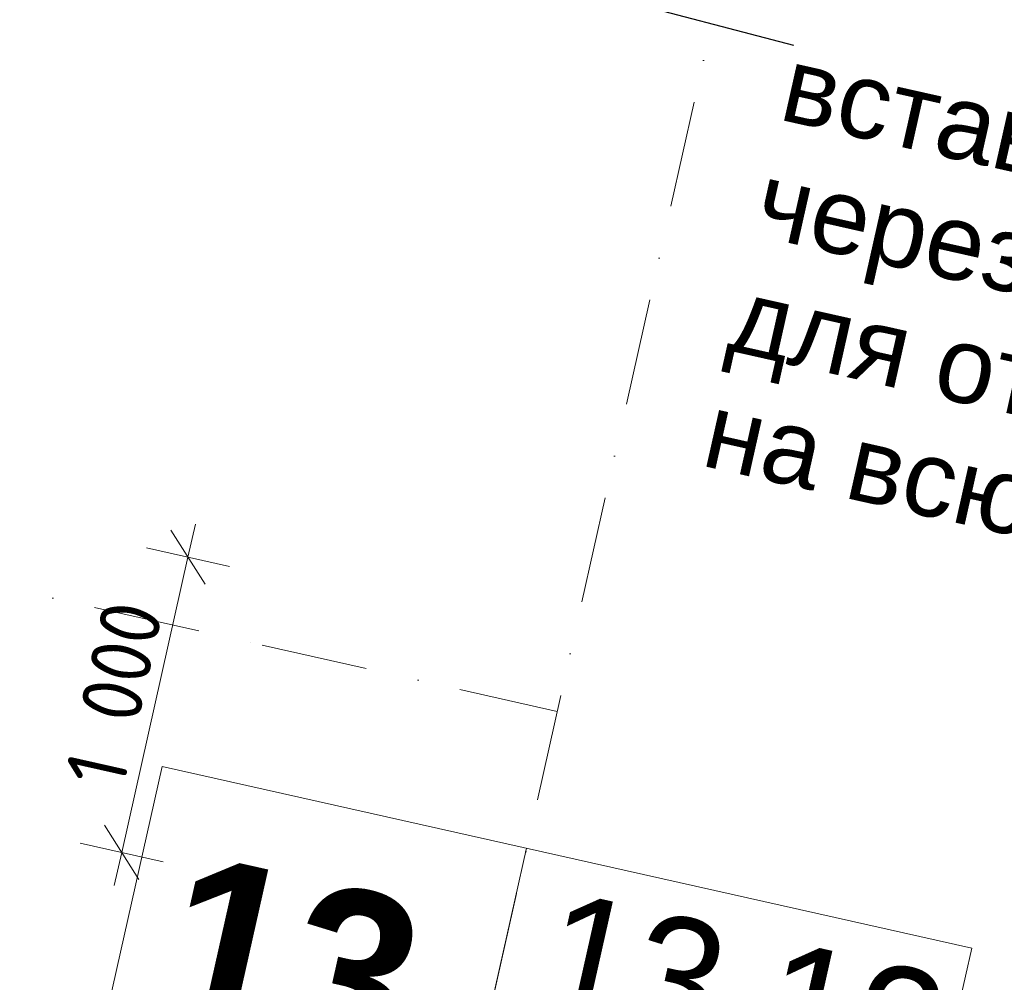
# Model space of a CAD drawing. Header units: millimetres. Extents: x -7213913 to -6930487, y 6129472 to 6353620.
# Tile 169 of 256: x -7185608 to -7182354, y 6169124 to 6172306. Entities that reach past the tile are written whole.
import ezdxf
from ezdxf.enums import TextEntityAlignment as Align

# ---------------------------------------------------------------- set-up
doc = ezdxf.new("R2010")
doc.units = ezdxf.units.MM
doc.header["$MEASUREMENT"] = 0
doc.linetypes.add('Штрихпунктирная', pattern=[670.277762, 352.777767, -176.388884, 0, -141.111112])
for name, color, linetype in [('S - квартира_маркер.АР', 7, 'Continuous'), ('АР-Чертеж-Оси_Осевые размеры.АР', 7, 'Continuous'), ('АР-Чертеж-Размеры.АР', 7, 'Continuous')]:
    doc.layers.add(name, color=color, linetype=linetype)
for name, color, linetype, lineweight in [('S - квартира_маркер.АР_Ном._пера__1', 7, 'Continuous', 0), ('АР-Чертеж-Оси_Осевые размеры.АР_Ном._пера__120', 7, 'Continuous', 0), ('АР-Чертеж-Размеры.АР_Ном._пера__1', 7, 'Continuous', 0)]:
    doc.layers.add(name, color=color, linetype=linetype, lineweight=lineweight)
doc.styles.add('РЎР“Р•РќР•Р\xa0Р\x98Р\xa0_РЎРўР\x98Р›Р¬_3', font='GOST_Common.ttf')
doc.styles.add('РЎР“Р•РќР•Р\xa0Р\x98Р\xa0_РЎРўР\x98Р›Р¬_4', font='GOTHICB.TTF')
doc.styles.add('РЎР“Р•РќР•Р\xa0Р\x98Р\xa0_РЎРўР\x98Р›Р¬_5', font='GOTHIC.TTF')
doc.styles.add('РЎР“Р•РќР•Р\xa0Р\x98Р\xa0_РЎРўР\x98Р›Р¬_6', font='arial.ttf')
doc.dimstyles.new('СГЕНЕРИР_СТИЛЬ__5', dxfattribs={"dimtxt": 200, "dimasz": 142.5, "dimexe": 0.18, "dimexo": 0.0625, "dimgap": 0, "dimtad": 1, "dimdec": 0, "dimzin": 0, "dimdsep": 46, "dimtxsty": 'РЎР“Р•РќР•Р\xa0Р\x98Р\xa0_РЎРўР\x98Р›Р¬_3', "dimblk": 'ARROWHEAD_6', "dimblk1": 'ARROWHEAD_6', "dimblk2": 'ARROWHEAD_6', "dimcen": 0.09, "dimse1": 1, "dimse2": 1, "dimclrd": 7, "dimclre": 7, "dimclrt": 7, "dimazin": 0, "dimtfac": 1, "dimtdec": 4, "dimtmove": 0, "dimatfit": 3, "dimfxl": 1, "dimtolj": 1, "dimtzin": 0, "dimarcsym": 0})
doc.dimstyles.new('СГЕНЕРИР_СТИЛЬ__8', dxfattribs={"dimtxt": 0.18, "dimasz": 91.2, "dimexe": 0.18, "dimexo": 0.0625, "dimgap": 0, "dimtad": 0, "dimtih": 1, "dimtoh": 1, "dimdec": 4, "dimzin": 0, "dimdsep": 46, "dimcen": 0.09, "dimadec": 0, "dimazin": 0, "dimtfac": 1, "dimtdec": 4, "dimtmove": 0, "dimatfit": 3, "dimldrblk": 'ARROWHEAD_11', "dimfxl": 1, "dimtolj": 1, "dimtzin": 0, "dimarcsym": 0})

# ---------------------------------------------------------------- blocks, each defined once
blk = doc.blocks.new('labelLabPP_FlatE34FrameRed3d[90]_1', base_point=(-7185185.4, 6169257.7))
at = {"layer": 'S - квартира_маркер.АР_Ном._пера__1', "color": 7, "linetype": 'Continuous', "lineweight": 0}
for p, q in [((-7185137, 6169838.1), (-7185549.3, 6168002.7)), ((-7185137, 6169838.1), (-7182461.3, 6169237.2)), ((-7183932.8, 6169567.7), (-7184345, 6167732.2)), ((-7182461.3, 6169237.2), (-7182873.5, 6167401.7)), ((-7184070.9, 6168952.7), (-7182599.4, 6168622.2)), ((-7185265.1, 6168902.9), (-7184217, 6168667.5)), ((-7184209, 6168337.7), (-7182737.5, 6168007.2)), ((-7185549.3, 6168002.7), (-7182873.5, 6167401.7))]:
    blk.add_line(p, q, dxfattribs=at)
at = {"layer": 'S - квартира_маркер.АР_Ном._пера__1', "color": 7, "lineweight": 0}
for tag, height, style, p in [('TS_FLATNUMBER', 560, 'РЎР“Р•РќР•Р\xa0Р\x98Р\xa0_РЎРўР\x98Р›Р¬_4', (-7184103.1, 6169056.5)), ('TS_LIVING_ROOM_AREA', 400, 'РЎР“Р•РќР•Р\xa0Р\x98Р\xa0_РЎРўР\x98Р›Р¬_5', (-7182562.9, 6168942.5)), ('TS_POSTFIXNUMROOMS', 560, 'РЎР“Р•РќР•Р\xa0Р\x98Р\xa0_РЎРўР\x98Р›Р¬_4', (-7184278.4, 6168275.9)), ('TS_WITHOUTBALK', 400, 'РЎР“Р•РќР•Р\xa0Р\x98Р\xa0_РЎРўР\x98Р›Р¬_5', (-7182701.6, 6168324.6)), ('TS_ALLSQUARE', 400, 'РЎР“Р•РќР•Р\xa0Р\x98Р\xa0_РЎРўР\x98Р›Р¬_5', (-7182841.9, 6167700.2))]:
    blk.add_attdef(tag, text='', height=height, rotation=347.3417, dxfattribs=dict(at, style=style)).set_placement(p, align=Align.MIDDLE_RIGHT)
blk = doc.blocks.new('*D930', base_point=(-6566190.3, 6562677.8))
at = {"layer": 'АР-Чертеж-Размеры.АР_Ном._пера__1', "color": 7, "linetype": 'Continuous', "lineweight": 0, "transparency": 16777216}
for p, q in [((-7185027.2, 6170639.2), (-7185051.9, 6170529.4)), ((-7184995.1, 6170439.8), (-7185108.6, 6170619)), ((-7185189.1, 6170560.2), (-7184914.7, 6170498.6)), ((-7185051.9, 6170529.4), (-7185271, 6169553.7)), ((-7185327.8, 6169643.3), (-7185214.3, 6169464.1)), ((-7185408.2, 6169584.5), (-7185133.8, 6169522.9)), ((-7185271, 6169553.7), (-7185295.7, 6169443.9))]:
    blk.add_line(p, q, dxfattribs=at)
at = {"layer": 'АР-Чертеж-Размеры.АР_Ном._пера__1', "color": 7, "lineweight": 0, "transparency": 16777216, "insert": (-7185265.7, 6169759.8), "char_height": 200, "attachment_point": 7, "rotation": 77.3417, "style": 'РЎР“Р•РќР•Р\xa0Р\x98Р\xa0_РЎРўР\x98Р›Р¬_3'}
blk.add_mtext('\\A1;{\\pql;\\fGOST Common|b0|i0|c204|p0;\\W1.000000;1\xa0000}', dxfattribs=at)
blk = doc.blocks.new('ARROWHEAD_6')
at = {"color": 0, "linetype": 'Continuous', "lineweight": 0}
for p, q in [((-0.5, -0.5), (0.5, 0.5)), ((0, 0), (-1, 0))]:
    blk.add_line(p, q, dxfattribs=at)
blk = doc.blocks.new('ARROWHEAD_11')
at = {"color": 0, "linetype": 'Continuous', "lineweight": 0}
blk.add_line((0, 0), (-1, 0), dxfattribs=at)
at = {"color": 0, "linetype": 'Continuous', "lineweight": 0, "const_width": 0.25, "flags": 128}
blk.add_lwpolyline([(-0.125, 0, 1), (0.125, 0, 1)], format="xyb", close=True, dxfattribs=at)
blk = doc.blocks.new('Стандартный Маркер Сетки[183]_1', base_point=(-7209883.2, 6175870.7))
at = {"layer": 'АР-Чертеж-Оси_Осевые размеры.АР_Ном._пера__120', "color": 7, "linetype": 'Штрихпунктирная', "lineweight": 0}
for p, q in [((-7208907.5, 6175651.5), (-7184807, 6170238.7)), ((-7184807, 6170238.7), (-7183831.3, 6170019.5))]:
    blk.add_line(p, q, dxfattribs=at)
at = {"layer": 'АР-Чертеж-Оси_Осевые размеры.АР_Ном._пера__120', "color": 7, "lineweight": 0, "style": 'РЎР“Р•РќР•Р\xa0Р\x98Р\xa0_РЎРўР\x98Р›Р¬_5'}
blk.add_attdef('AC_MarkerText_1', text='', height=350, rotation=347.3417, dxfattribs=at).set_placement((-7210301.2, 6176161.3), align=Align.TOP_CENTER)
blk = doc.blocks.new('Стандартный Маркер Сетки[208]_1', base_point=(-7209883.2, 6175870.7))
at = {"layer": 'АР-Чертеж-Оси_Осевые размеры.АР_Ном._пера__120', "color": 7, "linetype": 'Штрихпунктирная', "lineweight": 0}
for p, q in [((-7208907.5, 6175651.5), (-7184807, 6170238.7)), ((-7184807, 6170238.7), (-7183831.3, 6170019.5))]:
    blk.add_line(p, q, dxfattribs=at)
at = {"layer": 'АР-Чертеж-Оси_Осевые размеры.АР_Ном._пера__120', "color": 7, "lineweight": 0, "style": 'РЎР“Р•РќР•Р\xa0Р\x98Р\xa0_РЎРўР\x98Р›Р¬_5'}
blk.add_attdef('AC_MarkerText_1', text='', height=350, rotation=347.3417, dxfattribs=at).set_placement((-7210301.2, 6176161.3), align=Align.TOP_CENTER)
blk = doc.blocks.new('Стандартный Маркер Сетки[222]_1', base_point=(-7177283.5, 6199173.2))
at = {"layer": 'АР-Чертеж-Оси_Осевые размеры.АР_Ном._пера__120', "color": 7, "linetype": 'Штрихпунктирная', "lineweight": 0}
blk.add_line((-7177502.7, 6198197.5), (-7192274.7, 6132425.5), dxfattribs=at)
at = {"layer": 'АР-Чертеж-Оси_Осевые размеры.АР_Ном._пера__120', "color": 7, "lineweight": 0, "style": 'РЎР“Р•РќР•Р\xa0Р\x98Р\xa0_РЎРўР\x98Р›Р¬_5'}
blk.add_attdef('AC_MarkerText_1', text='', height=350, rotation=347.3417, dxfattribs=at).set_placement((-7192533.5, 6131143.1), align=Align.TOP_CENTER)

msp = doc.modelspace()

# ---------------------------------------------------------------- block references
at = {"layer": 'S - квартира_маркер.АР', "color": 104, "linetype": 'Continuous', "lineweight": 15, "true_color": 0x029e21}
msp.add_blockref('labelLabPP_FlatE34FrameRed3d[90]_1', (-7185185.4, 6169257.7), dxfattribs=at).add_auto_attribs({'TS_POSTFIXNUMROOMS': '1К ', 'TS_FLATNUMBER': '13 ', 'TS_LIVING_ROOM_AREA': '13,12', 'TS_WITHOUTBALK': '45,46', 'TS_ALLSQUARE': '45,46'})
at = {"layer": 'АР-Чертеж-Оси_Осевые размеры.АР', "color": 8, "linetype": 'Continuous', "lineweight": 15}
for name, p in [('Стандартный Маркер Сетки[222]_1', (-7177283.5, 6199173.2)), ('Стандартный Маркер Сетки[183]_1', (-7209883.2, 6175870.7)), ('Стандартный Маркер Сетки[208]_1', (-7209883.2, 6175870.7))]:
    msp.add_blockref(name, p, dxfattribs=at)

# ---------------------------------------------------------------- texts
at = {"layer": 'АР-Чертеж-Размеры.АР_Ном._пера__1', "color": 7, "linetype": 'Continuous', "lineweight": 0, "insert": (-7183050.5, 6172221.7), "char_height": 250, "width": 5698.186, "attachment_point": 1, "rotation": 347.3417, "line_spacing_factor": 0.937721, "style": 'РЎР“Р•РќР•Р\xa0Р\x98Р\xa0_РЎРўР\x98Р›Р¬_6'}
msp.add_mtext('\\A1;{\\pql;\\fArial|b0|i0|c204|p0;\\W1.000000;вставка из минераловатной плиты через демпферную ленту,\\P\\pql;\\fArial|b0|i0|c204|p0;\\W1.000000;для отделения лифтовых кабин \\P\\pql;\\fArial|b0|i0|c204|p0;\\W1.000000;на всю высоту этажа}', dxfattribs=at)

# ---------------------------------------------------------------- dimensions: what is measured, and where the dimension line sits
at = {"layer": 'АР-Чертеж-Размеры.АР', "color": 7, "linetype": 'Continuous', "lineweight": 0}
dim = msp.add_linear_dim(base=(-7185271, 6169553.7), p1=(-7185539.7, 6170639), p2=(-7185758.9, 6169663.2), angle=257.3417, dimstyle='СГЕНЕРИР_СТИЛЬ__5', dxfattribs=at)
dim.commit()
dim.dimension.update_dxf_attribs({"geometry": '*D930', "text_midpoint": (-7185288.1, 6170116.5), "dimtype": 160, "text_rotation": 77.3417})

# ---------------------------------------------------------------- leaders
at = {"layer": 'АР-Чертеж-Размеры.АР_Ном._пера__1', "color": 7, "linetype": 'Continuous', "lineweight": 0, "annotation_type": 0, "has_hookline": 1, "hookline_direction": 0, "text_width": 5574.9, "horizontal_direction": (0.975694, -0.219136, 0)}
msp.add_leader([(-7184666.4, 6173410.1), (-7184497.3, 6172605.3), (-7183050.5, 6172221.7)], dimstyle='СГЕНЕРИР_СТИЛЬ__8', dxfattribs=at)

doc.saveas('drawing.dxf')
